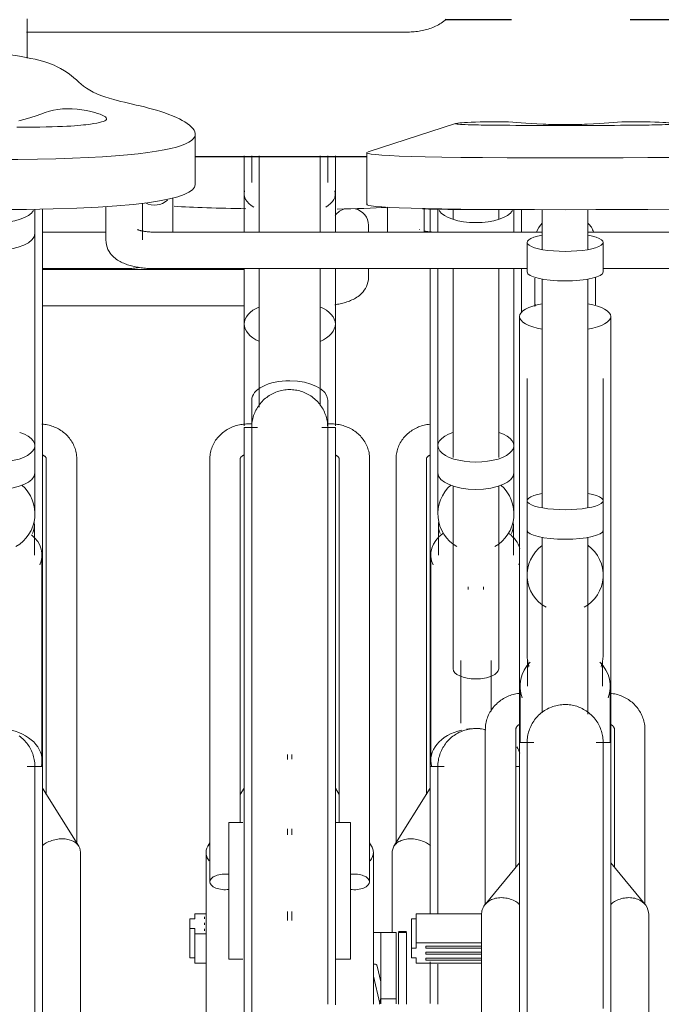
# Model space of a CAD drawing. Extents: x 50445 to 145605, y -10968 to 41989.
# Tile 123 of 256: x 90113 to 90535, y -1281 to -633. Entities that reach past the tile are written whole.
import ezdxf

# ---------------------------------------------------------------- set-up
doc = ezdxf.new("R2010")
doc.units = 0
doc.header["$LTSCALE"] = 414.30304
doc.header["$MEASUREMENT"] = 0
doc.layers.add('A-EQPM', color=6, linetype='CONTINUOUS', lineweight=18)
doc.layers.add('S-BEAM', color=4, linetype='CONTINUOUS', lineweight=18)

# ---------------------------------------------------------------- blocks, each defined once
blk = doc.blocks.new('97_KA_gestapelde fietsenstalling 8 fietsen 1600x1900 - Type-V114-plotview doorsnede C C  -  1 op 100')
at = {"layer": 'A-EQPM'}
for p, q in [((9203.7, -1424.5), (9203.7, -1439.92)), ((9203.7, -1424.5), (9203.7, -1439.92)), ((9208.7, -1424.57), (9208.7, -1439.83)), ((9218.7, -1424.7), (9218.7, -1431.2)), ((9248.7, -1431.2), (9248.7, -1424.89)), ((9258.7, -1439.83), (9258.7, -1424.92)), ((9263.7, -1439.83), (9263.7, -1424.94)), ((9263.7, -1439.83), (9263.7, -1424.94)), ((9163.1, -1440.01), (9163.1, -1435.22)), ((9163.1, -1469.43), (9163.1, -1463.61)), ((9203.7, -1463.61), (9203.7, -1791.44)), ((9208.7, -1463.74), (9208.7, -1580.25)), ((9218.7, -1463.74), (9218.7, -1588.13)), ((9248.7, -1588.13), (9248.7, -1463.74)), ((9258.7, -1580.25), (9258.7, -1463.74)), ((9263.7, -1492.64), (9263.7, -1463.74)), ((9081.28, -1464.27), (8948.73, -1464.27)), ((8948.73, -1488.27), (9081.28, -1488.27)), ((9208.7, -1568.65), (9208.7, -1568.39)), ((9208.7, -1580.25), (9208.7, -1598.26)), ((9258.7, -1598.26), (9258.7, -1580.25)), ((9181.2, -1588.87), (9181.2, -1841.94)), ((9201.2, -1810), (9201.2, -1588.87)), ((9208.7, -1598.26), (9208.7, -1625.06)), ((9258.7, -1625.06), (9258.7, -1598.26)), ((9218.7, -1606.83), (9218.7, -1727.1)), ((9248.7, -1727.1), (9248.7, -1606.83)), ((9209.05, -1632.63), (9209.05, -1652.32)), ((9258.36, -1652.32), (9258.36, -1632.63)), ((9204.05, -1652.32), (9204.05, -1787.35)), ((9228.7, -1673.24), (9228.7, -1674.99)), ((9238.7, -1674.99), (9238.7, -1673.24)), ((9223.7, -1721.65), (9223.7, -1762.88)), ((9243.7, -1755.07), (9243.7, -1721.65)), ((9209.53, -1791.42), (9203.7, -1791.42)), ((9203.7, -1887.91), (9203.7, -1791.44)), ((9212.84, -1791.42), (9209.66, -1791.42)), ((9262.38, -1791.42), (9259.86, -1791.42)), ((9203.7, -1805.76), (9179.84, -1843.87)), ((9178.7, -1847.82), (9178.7, -1900.72)), ((9048.89, -1891.71), (9045.67, -1891.71)), ((9045.67, -1891.71), (9045.67, -1894.86)), ((9056.28, -1888.26), (9048.89, -1888.26)), ((9048.89, -1888.26), (9048.89, -1891.71)), ((9055.31, -1890.9), (9055.31, -1890.24)), ((9055.31, -1890.24), (9055.31, -1891.56)), ((9055.31, -1891.56), (9055.31, -1890.9)), ((9045.67, -1894.86), (9045.67, -1898.01)), ((9045.67, -1898.01), (9048.89, -1898.01)), ((9045.67, -1917.28), (9045.67, -1898.01)), ((9048.89, -1898.01), (9048.89, -1901.46)), ((9055.31, -1894.86), (9055.31, -1894.2)), ((9055.31, -1895.52), (9055.31, -1894.86)), ((9055.31, -1898.82), (9055.31, -1898.16)), ((9055.31, -1898.16), (9055.31, -1899.48)), ((9048.89, -1901.46), (9056.28, -1901.46)), ((9048.89, -1920.73), (9048.89, -1901.46)), ((9055.31, -1899.48), (9055.31, -1898.82)), ((9173.7, -1900.58), (9166.28, -1900.58)), ((9173.7, -1900.72), (9173.7, -1900.58)), ((9048.89, -1917.28), (9045.67, -1917.28)), ((9056.28, -1920.73), (9048.89, -1920.73)), ((9171.28, -1933.12), (9168.89, -1922.84)), ((9203.7, -1947.27), (9203.7, -1919.95)), ((9166.28, -1929.28), (9170.48, -1947.29))]:
    blk.add_line(p, q, dxfattribs=at)
at = {"layer": 'A-EQPM', "flags": 128}
for points in [[(9163.1, -1469.43), (9163, -1471.09), (9162.72, -1472.71), (9162.28, -1474.24), (9161.7, -1475.64), (9161.03, -1476.9), (9160.29, -1478.04), (9159.51, -1479.04), (9158.7, -1479.93), (9157.89, -1480.72), (9157.07, -1481.42), (9156.25, -1482.05), (9155.43, -1482.61), (9154.61, -1483.13), (9153.79, -1483.59), (9152.97, -1484.02), (9152.15, -1484.42), (9151.33, -1484.78), (9150.5, -1485.12), (9149.66, -1485.43), (9148.82, -1485.72), (9147.97, -1485.99), (9147.11, -1486.25), (9146.24, -1486.48), (9145.37, -1486.7), (9144.48, -1486.9), (9143.59, -1487.09), (9142.69, -1487.26), (9141.78, -1487.42), (9140.86, -1487.57)], [(9203.38, -1566.15), (9202.44, -1566.27), (9201.51, -1566.41), (9200.58, -1566.59), (9199.66, -1566.8), (9198.75, -1567.04), (9197.85, -1567.31), (9196.95, -1567.62), (9196.07, -1567.96), (9195.2, -1568.33), (9194.34, -1568.73), (9193.5, -1569.16), (9192.68, -1569.63), (9191.87, -1570.12), (9191.07, -1570.65), (9190.3, -1571.21), (9189.55, -1571.79), (9188.83, -1572.41), (9188.12, -1573.06), (9187.44, -1573.73), (9186.79, -1574.43), (9186.17, -1575.17), (9185.58, -1575.92), (9185.02, -1576.71), (9184.49, -1577.51), (9183.99, -1578.35), (9183.54, -1579.2), (9183.12, -1580.08), (9182.73, -1580.97), (9182.39, -1581.88), (9182.09, -1582.81), (9181.83, -1583.75), (9181.62, -1584.71), (9181.45, -1585.67), (9181.32, -1586.64), (9181.24, -1587.62), (9181.21, -1588.6), (9181.2, -1588.87)], [(9258.7, -1568.94), (9258.7, -1568.45), (9258.7, -1568.39)], [(9201.2, -1588.87), (9201.2, -1588.82), (9201.21, -1588.77), (9201.21, -1588.72), (9201.22, -1588.67), (9201.23, -1588.61), (9201.25, -1588.55), (9201.27, -1588.49), (9201.29, -1588.43), (9201.32, -1588.36), (9201.36, -1588.28), (9201.4, -1588.2), (9201.45, -1588.12), (9201.5, -1588.03), (9201.57, -1587.94), (9201.64, -1587.84), (9201.72, -1587.74), (9201.81, -1587.64), (9201.92, -1587.54), (9202.03, -1587.43), (9202.15, -1587.33), (9202.28, -1587.22), (9202.43, -1587.11), (9202.58, -1587.01), (9202.75, -1586.91), (9202.92, -1586.81), (9203.1, -1586.71), (9203.3, -1586.62), (9203.5, -1586.53), (9203.71, -1586.45)], [(9208.7, -1791.42), (9208.72, -1790.42), (9208.78, -1789.42), (9208.88, -1788.42), (9209.02, -1787.43), (9209.2, -1786.45), (9209.42, -1785.47), (9209.68, -1784.51), (9209.97, -1783.55), (9210.31, -1782.61), (9210.68, -1781.68), (9211.08, -1780.77), (9211.53, -1779.87), (9212.01, -1778.99), (9212.52, -1778.14), (9213.07, -1777.3), (9213.65, -1776.49), (9214.26, -1775.7), (9214.91, -1774.93), (9215.58, -1774.19), (9216.29, -1773.48), (9217.02, -1772.8), (9217.77, -1772.15), (9218.56, -1771.53), (9219.37, -1770.94), (9220.2, -1770.38), (9221.05, -1769.86), (9221.92, -1769.37), (9222.81, -1768.91), (9223.72, -1768.5), (9224.64, -1768.12), (9225.58, -1767.77), (9226.54, -1767.47), (9227.5, -1767.2), (9228.47, -1766.97), (9229.45, -1766.78), (9230.44, -1766.63), (9231.44, -1766.52), (9232.43, -1766.45), (9233.43, -1766.42), (9234.43, -1766.43), (9235.43, -1766.48), (9236.43, -1766.57), (9237.42, -1766.69), (9238.41, -1766.86), (9239.38, -1767.07), (9240.35, -1767.32)], [(9208.7, -1797.58), (9208.7, -1795.38), (9208.7, -1793.66), (9208.7, -1792.42), (9208.7, -1791.68), (9208.7, -1791.42)], [(9208.7, -1791.42), (9208.7, -1791.66), (9208.7, -1792.39), (9208.7, -1793.61), (9208.7, -1795.31), (9208.7, -1797.49), (9208.7, -1800.15), (9208.7, -1803.29), (9208.7, -1806.89), (9208.7, -1810.96), (9208.7, -1815.48), (9208.7, -1820.45), (9208.7, -1825.86), (9208.7, -1831.71), (9208.7, -1837.97), (9208.7, -1844.66), (9208.7, -1851.74), (9208.7, -1859.21), (9208.7, -1867.07), (9208.7, -1875.29), (9208.7, -1883.86), (9208.7, -1888.26)], [(9208.7, -1921.41), (9208.7, -1931.54), (9208.7, -1941.92), (9208.7, -1947.88)]]:
    blk.add_lwpolyline(points, dxfattribs=at)
at = {"layer": 'A-EQPM'}
for start, end in [(131.19839, 240), (300, 48.80161)]:
    blk.add_arc((9233.7, -1625.06), 25, start, end, dxfattribs=at)
for centre, major_axis, ratio, start_param, end_param in [((9151.1, -1435.22), (12, 0), 0.939693, 1.851215, 2.539488), ((9151.1, -1435.22), (12, 0), 0.939693, 0, 1.302587), ((9233.7, -1422.68), (25, 0), 0.434214, 3.403392, 4.712389), ((9233.7, -1422.68), (25, 0), 0.434214, 4.712389, 6.021386), ((9233.7, -1580.25), (25, 0), 0.434214, 2.218676, 4.712389), ((9233.7, -1580.25), (25, 0), 0.434214, 4.712389, 7.203975), ((9233.7, -1598.26), (25, 0), 0.434214, 3.141593, 4.712389), ((9233.7, -1598.26), (25, 0), 0.434214, 4.712389, 6.283185), ((9233.7, -1632.63), (24.65, 0), 0.707107, 3.035194, 3.455752), ((9233.7, -1632.63), (24.65, 0), 0.707107, 5.969026, 6.389584), ((9233.7, -1652.32), (29.65, 0), 0.707107, 2.396492, 3.455752), ((9233.7, -1652.32), (29.65, 0), 0.707107, 0.210605, 0.752608), ((9233.7, -1652.32), (29.65, 0), 0.707107, 5.969026, 6.035835), ((9233.7, -1727.1), (-15, 0), 0.442871, 0, 1.570796), ((9233.7, -1727.1), (-15, 0), 0.442871, 1.570796, 3.141593), ((9233.7, -1787.35), (29.65, 0), 0.707107, 1.88426, 3.346959), ((9233.7, -1787.35), (29.65, 0), 0.707107, 1.570796, 1.784218), ((9233.7, -1787.35), (29.65, 0), 0.707107, 1.480164, 1.570796), ((9233.7, -1787.35), (29.65, 0), 0.707107, 0.230077, 0.432825), ((9166.94, -1923.3), (1.95, 0.45), 0.939384, 1.345051, 1.606851), ((9166.94, -1923.3), (1.95, 0.45), 0.939384, 0.036054, 1.345051)]:
    blk.add_ellipse(centre, major_axis=major_axis, ratio=ratio, start_param=start_param, end_param=end_param, dxfattribs=at)
for points in [[(9174.6, -1423.72), (9173.49, -1423.67), (9172.4, -1423.61), (9171.32, -1423.56)], [(9233.7, -1424.9), (9220.86, -1424.9), (9209.2, -1424.77), (9198.63, -1424.53)], [(9241.18, -1424.88), (9238.74, -1424.89), (9236.24, -1424.9), (9233.7, -1424.9)]]:
    blk.add_open_spline(points, degree=3, dxfattribs=at)
blk.add_open_spline([(9203.75, -1843.44), (9202.97, -1842.82), (9201.05, -1841.53), (9197.63, -1840.02), (9193.7, -1839.08), (9189.78, -1838.88), (9186.12, -1839.44), (9182.97, -1840.72), (9180.56, -1842.64), (9179.05, -1845.05), (9178.7, -1846.88), (9178.7, -1847.82)], degree=3, knots=[0.2662718, 0.2662718, 0.2662718, 0.2662718, 0.3333333, 0.4166667, 0.5, 0.5833333, 0.6666667, 0.75, 0.8333333, 0.9166667, 1, 1, 1, 1], dxfattribs=at)
blk = doc.blocks.new('97_KA_gestapelde fietsenstalling 16 fietsen 1600x2900 - Type-V124-plotview doorsnede C C  -  1 op 100')
at = {"layer": 'A-EQPM'}
for p, q in [((8938.14, -1308.15), (9188.73, -1308.15)), ((9220.31, -1368.36), (9162.93, -1386.97)), ((9279.28, -1369.56), (9305.48, -1369.56)), ((9049.22, -1408.22), (9049.22, -1375.25)), ((9081.28, -1389.57), (9081.28, -1439.91)), ((9086.28, -1389.57), (9086.28, -1407.04)), ((9091.28, -1389.57), (9091.28, -1439.92)), ((9131.28, -1439.97), (9131.28, -1389.59)), ((9136.28, -1407.04), (9136.28, -1389.59)), ((9141.28, -1439.98), (9141.28, -1389.59)), ((9161.89, -1387.56), (9161.89, -1421.64)), ((9034.43, -1439.85), (9034.43, -1417.34)), ((9081.28, -1414.66), (9081.28, -1439.91)), ((9141.28, -1439.98), (9141.28, -1414.66)), ((8943.73, -1440.69), (8943.73, -1424.57)), ((8948.73, -1452.27), (8948.73, -1424.5)), ((8948.73, -1791.44), (8948.73, -1424.5)), ((8990.38, -1422.94), (8990.38, -1444.95)), ((9014.38, -1444.95), (9014.38, -1420.74)), ((9175.63, -1423.43), (9175.63, -1440.03)), ((9199.63, -1440.06), (9199.63, -1424.23)), ((9277.38, -1424.97), (9277.38, -1451.19)), ((9307.38, -1451.19), (9307.38, -1424.97)), ((9196.45, -1438.06), (9196.53, -1438.1)), ((8943.73, -1580.25), (8943.73, -1440.69)), ((8990.44, -1439.79), (8948.73, -1439.79)), ((9277.38, -1439.79), (9022.38, -1439.79)), ((9562.38, -1439.79), (9307.31, -1439.79)), ((9267.38, -1446.53), (9267.38, -1465.96)), ((9317.38, -1465.96), (9317.38, -1446.53)), ((8948.73, -1463.79), (9002.43, -1463.79)), ((9022.38, -1463.79), (9267.38, -1463.79)), ((9081.28, -1463.61), (9081.28, -1500.29)), ((9091.28, -1463.61), (9091.28, -1554.9)), ((9131.28, -1553.87), (9131.28, -1463.61)), ((9141.28, -1500.29), (9141.28, -1463.61)), ((9317.28, -1463.79), (9562.38, -1463.79)), ((9277.38, -1470.64), (9277.38, -1621.17)), ((9307.38, -1621.17), (9307.38, -1470.64)), ((9272.85, -1487.44), (9272.39, -1488.67)), ((9262.38, -1495.29), (9262.38, -1597.5)), ((9322.38, -1597.5), (9322.38, -1495.29)), ((9081.28, -1500.29), (9081.28, -1567.32)), ((9141.28, -1567.32), (9141.28, -1500.29)), ((9267.38, -1536.01), (9267.38, -1616.48)), ((9317.38, -1616.48), (9317.38, -1536.01)), ((9086.28, -1550.29), (9086.28, -1567.49)), ((9136.28, -1567.49), (9136.28, -1550.29)), ((9086.69, -1566.01), (9083.78, -1566.01)), ((9138.78, -1566.01), (9135.86, -1566.01)), ((9262.38, -1564.87), (9262.38, -1775.62)), ((9322.38, -1775.62), (9322.38, -1564.87)), ((9090.05, -1568.39), (9081.28, -1568.39)), ((9081.28, -1809.82), (9081.28, -1568.41)), ((9141.28, -1568.39), (9132.46, -1568.39)), ((9141.28, -1568.41), (9141.28, -1809.82)), ((8943.73, -1598.26), (8943.73, -1580.25)), ((8951.23, -1588.87), (8951.23, -1810)), ((8971.23, -1841.94), (8971.23, -1588.87)), ((9058.78, -1588.87), (9058.78, -1867.32)), ((9078.78, -1828.26), (9078.78, -1588.87)), ((9143.78, -1588.87), (9143.78, -1828.46)), ((9163.78, -1867.32), (9163.78, -1588.87)), ((8943.73, -1625.06), (8943.73, -1598.26)), ((9267.38, -1616.48), (9267.38, -1635.91)), ((9317.38, -1635.91), (9317.38, -1616.48)), ((8943.38, -1652.32), (8943.38, -1632.63)), ((9267.38, -1635.91), (9267.38, -1665.48)), ((9317.38, -1665.48), (9317.38, -1635.91)), ((9277.38, -1640.6), (9277.38, -1756.16)), ((9307.38, -1757.06), (9307.38, -1640.6)), ((8948.38, -1787.35), (8948.38, -1652.32)), ((9267.38, -1665.48), (9267.38, -1717.45)), ((9317.38, -1717.45), (9317.38, -1665.48)), ((9267.38, -1709.95), (9267.38, -1717.45)), ((9317.38, -1717.45), (9317.38, -1709.95)), ((9267.73, -1723.35), (9267.73, -1738.51)), ((9317.04, -1738.51), (9317.04, -1723.35)), ((9262.73, -1738.51), (9262.73, -1775.62)), ((9322.04, -1775.65), (9322.04, -1738.51)), ((9239.88, -1767.33), (9239.88, -1882.23)), ((9259.88, -1857.76), (9259.88, -1767.33)), ((9324.88, -1767.33), (9324.88, -1857.76)), ((9344.88, -1882.23), (9344.88, -1767.33)), ((9271.7, -1775.62), (9262.38, -1775.62)), ((9262.38, -2080.42), (9262.38, -1775.62)), ((9322.38, -1775.62), (9312.75, -1775.62)), ((9322.38, -1775.62), (9322.38, -2080.42)), ((9109.78, -1783.5), (9109.78, -1786.7)), ((9112.78, -1786.55), (9112.78, -1783.5)), ((8948.73, -1791.42), (8938.68, -1791.42)), ((8948.73, -1791.44), (8948.73, -2159.6)), ((9136.28, -1791.68), (9136.28, -1791.42)), ((8972.59, -1843.87), (8948.73, -1805.76)), ((9081.28, -1805.76), (9078.78, -1809.76)), ((9143.85, -1809.87), (9141.28, -1805.76)), ((9081.28, -2090.82), (9081.28, -1809.82)), ((9141.28, -1809.82), (9141.28, -1948.23)), ((9080.37, -1828.19), (9071.28, -1828.19)), ((9071.28, -1863.84), (9071.28, -1828.19)), ((9109.78, -1832.4), (9109.78, -1836.27)), ((9112.78, -1836.27), (9112.78, -1832.4)), ((9151.28, -1828.19), (9141.28, -1828.19)), ((9151.28, -1828.19), (9151.28, -1863.84)), ((9058.81, -1841.64), (9057.42, -1843.87)), ((9165.14, -1843.87), (9163.78, -1841.69)), ((8973.73, -2089.65), (8973.73, -1847.82)), ((9056.28, -1847.82), (9056.28, -2020.5)), ((9166.28, -1947.88), (9166.28, -1847.82)), ((9262.38, -1854.69), (9239.74, -1882.27)), ((9345.03, -1882.27), (9322.38, -1854.69)), ((9071.28, -1918.13), (9071.28, -1863.84)), ((9151.28, -1863.84), (9151.28, -1918.13)), ((9109.78, -1886.75), (9109.78, -1892.67)), ((9112.78, -1892.67), (9112.78, -1886.75)), ((9191.28, -1891.71), (9194.49, -1891.71)), ((9191.28, -1910.98), (9191.28, -1891.71)), ((9194.49, -1888.26), (9236.91, -1888.26)), ((9194.49, -1907.53), (9194.49, -1888.26)), ((9237.38, -1888.86), (9237.38, -2073.34)), ((9347.38, -2073.34), (9347.38, -1888.86)), ((9181.28, -1900.58), (9171.28, -1900.58)), ((9171.28, -1947.56), (9171.28, -1900.58)), ((9181.28, -1900.58), (9181.28, -1947.56)), ((9188.07, -1899.9), (9182.85, -1899.9)), ((9182.85, -1900.72), (9182.85, -1900.54)), ((9182.85, -1947.88), (9182.85, -1900.72)), ((9188.07, -1900.72), (9182.85, -1900.72)), ((9188.07, -1900.54), (9188.07, -1900.72)), ((9188.07, -1900.72), (9188.07, -1947.88)), ((9194.49, -1910.98), (9191.28, -1910.98)), ((9191.28, -1910.98), (9191.28, -1914.13)), ((9236.91, -1907.53), (9194.49, -1907.53)), ((9194.49, -1907.53), (9194.49, -1910.98)), ((9200.77, -1909.51), (9236.91, -1909.51)), ((9200.77, -1910.17), (9200.77, -1909.51)), ((9200.77, -1909.51), (9200.77, -1910.83)), ((9200.77, -1910.83), (9200.77, -1910.17)), ((9236.91, -1910.83), (9200.77, -1910.83)), ((9191.28, -1914.13), (9191.28, -1917.28)), ((9191.28, -1917.28), (9194.49, -1917.28)), ((9194.49, -1917.28), (9194.49, -1920.73)), ((9200.77, -1914.13), (9200.77, -1913.47)), ((9200.77, -1913.47), (9236.91, -1913.47)), ((9200.77, -1914.79), (9200.77, -1914.13)), ((9236.91, -1914.79), (9200.77, -1914.79)), ((9200.77, -1918.09), (9200.77, -1917.43)), ((9200.77, -1917.43), (9236.91, -1917.43)), ((9200.77, -1918.75), (9200.77, -1917.43)), ((9071.28, -1918.19), (9080.37, -1918.19)), ((9141.28, -1918.19), (9151.28, -1918.19)), ((9194.49, -1920.73), (9236.91, -1920.73)), ((9200.77, -1918.75), (9200.77, -1918.09)), ((9236.91, -1918.75), (9200.77, -1918.75)), ((9171.27, -1943.57), (9170.26, -1947.88)), ((9181.28, -1944.35), (9171.28, -1944.35))]:
    blk.add_line(p, q, dxfattribs=at)
at = {"layer": 'A-EQPM', "flags": 128}
for points in [[(9214.24, -1299.62), (9213.42, -1300.35), (9212.59, -1301.02), (9211.73, -1301.66), (9210.86, -1302.25), (9209.97, -1302.81), (9209.07, -1303.33), (9208.16, -1303.82), (9207.23, -1304.28), (9206.29, -1304.71), (9205.34, -1305.11), (9204.37, -1305.48), (9203.4, -1305.83), (9202.42, -1306.15), (9201.43, -1306.44), (9200.43, -1306.71), (9199.42, -1306.96), (9198.4, -1307.18), (9197.37, -1307.38), (9196.34, -1307.56), (9195.31, -1307.71), (9194.27, -1307.84), (9193.22, -1307.94), (9192.17, -1308.03), (9191.12, -1308.09), (9190.07, -1308.13), (9189.01, -1308.15), (9188.73, -1308.15)], [(8938.73, -1325.34), (8938.73, -1324.19), (8938.73, -1323.03), (8938.73, -1321.87), (8938.73, -1320.71), (8938.73, -1319.55), (8938.73, -1318.4), (8938.73, -1317.25), (8938.73, -1316.11), (8938.73, -1314.98), (8938.73, -1313.86), (8938.73, -1312.75), (8938.73, -1311.66), (8938.73, -1310.58), (8938.73, -1309.53), (8938.73, -1308.49), (8938.73, -1307.47), (8938.73, -1306.48), (8938.73, -1305.51), (8938.73, -1304.56), (8938.73, -1303.65), (8938.73, -1302.76), (8938.73, -1301.91), (8938.73, -1301.08), (8938.73, -1300.29), (8938.73, -1299.54)], [(9011.18, -1438.04), (9011.2, -1438.06), (9011.28, -1438.1), (9011.41, -1438.16), (9011.58, -1438.23), (9011.8, -1438.32), (9012.06, -1438.41), (9012.36, -1438.51), (9012.7, -1438.61), (9013.06, -1438.72), (9013.46, -1438.82), (9013.89, -1438.92), (9014.35, -1439.03), (9014.83, -1439.12), (9015.33, -1439.22), (9015.85, -1439.3), (9016.39, -1439.38), (9016.95, -1439.46), (9017.53, -1439.53), (9018.12, -1439.59), (9018.72, -1439.64), (9019.33, -1439.69), (9019.95, -1439.72), (9020.58, -1439.75), (9021.21, -1439.77), (9021.84, -1439.79), (9022.38, -1439.79)], [(9199.6, -1439.03), (9200.08, -1439.12), (9200.58, -1439.22), (9201.1, -1439.3), (9201.64, -1439.38), (9202.2, -1439.46), (9202.78, -1439.53), (9203.37, -1439.59), (9203.97, -1439.64), (9204.58, -1439.69), (9205.2, -1439.72), (9205.83, -1439.75), (9206.46, -1439.77), (9207.09, -1439.79), (9207.63, -1439.79)], [(8990.38, -1444.95), (8990.48, -1446.62), (8990.76, -1448.23), (8991.21, -1449.76), (8991.79, -1451.16), (8992.46, -1452.43), (8993.2, -1453.56), (8993.98, -1454.56), (8994.78, -1455.45), (8995.6, -1456.24), (8996.41, -1456.94), (8997.23, -1457.57), (8998.05, -1458.14), (8998.87, -1458.65), (8999.69, -1459.12), (9000.51, -1459.54), (9001.33, -1459.94), (9002.16, -1460.3), (9002.99, -1460.64), (9003.82, -1460.95), (9004.67, -1461.24), (9005.52, -1461.51), (9006.38, -1461.77), (9007.24, -1462), (9008.12, -1462.22), (9009, -1462.42), (9009.9, -1462.61), (9010.8, -1462.79), (9011.71, -1462.94), (9012.63, -1463.09), (9013.55, -1463.22), (9014.49, -1463.34), (9015.43, -1463.44), (9016.37, -1463.53), (9017.32, -1463.61), (9018.28, -1463.67), (9019.24, -1463.72), (9020.2, -1463.75), (9021.16, -1463.78), (9022.12, -1463.79), (9022.38, -1463.79)], [(9012.18, -1463.09), (9011.26, -1463.22), (9010.33, -1463.34), (9009.39, -1463.44), (9008.44, -1463.53), (9007.49, -1463.61), (9006.54, -1463.67), (9005.58, -1463.72), (9004.62, -1463.75), (9003.65, -1463.78), (9002.69, -1463.79), (9002.43, -1463.79)], [(9205.45, -1463.75), (9206.41, -1463.78), (9207.37, -1463.79), (9207.63, -1463.79)], [(9272.38, -1470.09), (9272.38, -1471.19), (9272.38, -1472.3), (9272.38, -1473.43), (9272.38, -1474.56), (9272.38, -1475.7), (9272.38, -1476.85), (9272.38, -1478.01), (9272.38, -1479.17), (9272.38, -1480.33), (9272.38, -1481.49), (9272.38, -1482.64), (9272.38, -1483.79), (9272.38, -1484.94), (9272.38, -1486.08), (9272.38, -1487.21), (9272.38, -1488.32)], [(9312.38, -1487.68), (9312.38, -1486.55), (9312.38, -1485.42), (9312.38, -1484.28), (9312.38, -1483.13), (9312.38, -1481.97), (9312.38, -1480.81), (9312.38, -1479.66), (9312.38, -1478.5), (9312.38, -1477.34), (9312.38, -1476.19), (9312.38, -1475.04), (9312.38, -1473.9), (9312.38, -1472.77), (9312.38, -1471.66), (9312.38, -1470.55), (9312.38, -1469.46)], [(9086.28, -1568.39), (9086.3, -1567.39), (9086.36, -1566.39), (9086.46, -1565.39), (9086.6, -1564.4), (9086.78, -1563.42), (9087, -1562.44), (9087.25, -1561.48), (9087.55, -1560.52), (9087.88, -1559.58), (9088.25, -1558.65), (9088.66, -1557.74), (9089.11, -1556.84), (9089.59, -1555.96), (9090.1, -1555.11), (9090.65, -1554.27), (9091.23, -1553.46), (9091.84, -1552.67), (9092.49, -1551.9), (9093.16, -1551.16), (9093.86, -1550.45), (9094.59, -1549.77), (9095.35, -1549.12), (9096.14, -1548.5), (9096.94, -1547.91), (9097.77, -1547.35), (9098.63, -1546.83), (9099.5, -1546.34), (9100.39, -1545.88), (9101.3, -1545.47), (9102.22, -1545.09), (9103.16, -1544.74), (9104.11, -1544.44), (9105.08, -1544.17), (9106.05, -1543.94), (9107.03, -1543.75), (9108.02, -1543.6), (9109.01, -1543.49), (9110.01, -1543.42), (9111.01, -1543.39), (9112.01, -1543.4), (9113.01, -1543.45), (9114.01, -1543.54), (9115, -1543.66), (9115.98, -1543.83), (9116.96, -1544.04), (9117.93, -1544.29), (9118.89, -1544.57), (9119.83, -1544.9), (9120.77, -1545.26), (9121.68, -1545.65), (9122.59, -1546.09), (9123.47, -1546.56), (9124.33, -1547.06), (9125.17, -1547.6), (9125.99, -1548.17), (9126.79, -1548.78), (9127.56, -1549.41), (9128.31, -1550.08), (9129.03, -1550.78), (9129.72, -1551.5), (9130.38, -1552.25), (9131.01, -1553.03), (9131.61, -1553.83), (9132.17, -1554.65), (9132.7, -1555.5), (9133.2, -1556.37), (9133.66, -1557.25), (9134.09, -1558.16), (9134.48, -1559.08), (9134.84, -1560.01), (9135.15, -1560.96), (9135.43, -1561.92), (9135.67, -1562.89), (9135.87, -1563.87), (9136.03, -1564.86), (9136.15, -1565.85), (9136.23, -1566.85), (9136.28, -1567.85), (9136.28, -1568.39)], [(8971.23, -1588.87), (8971.21, -1587.88), (8971.14, -1586.91), (8971.03, -1585.93), (8970.87, -1584.97), (8970.66, -1584.01), (8970.42, -1583.06), (8970.13, -1582.13), (8969.8, -1581.21), (8969.42, -1580.32), (8969.01, -1579.43), (8968.57, -1578.57), (8968.08, -1577.74), (8967.56, -1576.92), (8967.01, -1576.13), (8966.43, -1575.37), (8965.81, -1574.63), (8965.17, -1573.92), (8964.5, -1573.24), (8963.8, -1572.58), (8963.08, -1571.96), (8962.33, -1571.36), (8961.57, -1570.8), (8960.78, -1570.26), (8959.98, -1569.76), (8959.16, -1569.29), (8958.32, -1568.84), (8957.46, -1568.43), (8956.6, -1568.06), (8955.72, -1567.71), (8954.83, -1567.39), (8953.93, -1567.11), (8953.02, -1566.86), (8952.1, -1566.64), (8951.17, -1566.46), (8950.24, -1566.3), (8949.31, -1566.18), (8948.37, -1566.09)], [(9083.78, -1566.01), (9082.84, -1566.02), (9081.9, -1566.07), (9080.96, -1566.15), (9080.02, -1566.27), (9079.09, -1566.41), (9078.16, -1566.59), (9077.24, -1566.8), (9076.33, -1567.04), (9075.43, -1567.31), (9074.53, -1567.62), (9073.65, -1567.96), (9072.78, -1568.33), (9071.92, -1568.73), (9071.08, -1569.16), (9070.25, -1569.63), (9069.44, -1570.12), (9068.65, -1570.65), (9067.88, -1571.21), (9067.13, -1571.79), (9066.4, -1572.41), (9065.7, -1573.06), (9065.02, -1573.73), (9064.37, -1574.43), (9063.75, -1575.17), (9063.16, -1575.92), (9062.59, -1576.71), (9062.07, -1577.51), (9061.57, -1578.35), (9061.11, -1579.2), (9060.69, -1580.08), (9060.31, -1580.97), (9059.97, -1581.88), (9059.67, -1582.81), (9059.41, -1583.75), (9059.2, -1584.71), (9059.03, -1585.67), (9058.9, -1586.64), (9058.82, -1587.62), (9058.78, -1588.6), (9058.78, -1588.87)], [(9163.78, -1588.87), (9163.76, -1587.88), (9163.69, -1586.91), (9163.58, -1585.93), (9163.42, -1584.97), (9163.21, -1584.01), (9162.97, -1583.06), (9162.68, -1582.13), (9162.35, -1581.21), (9161.98, -1580.32), (9161.57, -1579.43), (9161.12, -1578.57), (9160.63, -1577.74), (9160.11, -1576.92), (9159.56, -1576.13), (9158.98, -1575.37), (9158.36, -1574.63), (9157.72, -1573.92), (9157.05, -1573.24), (9156.35, -1572.58), (9155.63, -1571.96), (9154.89, -1571.36), (9154.12, -1570.8), (9153.33, -1570.26), (9152.53, -1569.76), (9151.71, -1569.29), (9150.87, -1568.84), (9150.02, -1568.43), (9149.15, -1568.06), (9148.27, -1567.71), (9147.38, -1567.39), (9146.48, -1567.11), (9145.57, -1566.86), (9144.65, -1566.64), (9143.72, -1566.46), (9142.79, -1566.3), (9141.86, -1566.18), (9140.92, -1566.09), (9139.98, -1566.03), (9139.04, -1566.01), (9138.78, -1566.01)], [(8943.73, -1568.94), (8943.73, -1568.45), (8943.73, -1568.39)], [(9086.28, -1575.75), (9086.28, -1573.32), (9086.28, -1571.38), (9086.28, -1569.92), (9086.28, -1568.94), (9086.28, -1568.45), (9086.28, -1568.39)], [(9086.28, -1568.39), (9086.28, -1568.63), (9086.28, -1569.36), (9086.28, -1570.58), (9086.28, -1572.28), (9086.28, -1574.46), (9086.28, -1577.12), (9086.28, -1580.26), (9086.28, -1583.86), (9086.28, -1587.93), (9086.28, -1592.45), (9086.28, -1597.42), (9086.28, -1602.83), (9086.28, -1608.68), (9086.28, -1614.94), (9086.28, -1621.63), (9086.28, -1628.71), (9086.28, -1636.18), (9086.28, -1644.04), (9086.28, -1652.26), (9086.28, -1660.83), (9086.28, -1669.75), (9086.28, -1678.99), (9086.28, -1688.54), (9086.28, -1698.38), (9086.28, -1708.51), (9086.28, -1718.89), (9086.28, -1729.53), (9086.28, -1740.39), (9086.28, -1751.47), (9086.28, -1762.74), (9086.28, -1774.19), (9086.28, -1785.8), (9086.28, -1797.55), (9086.28, -1809.42), (9086.28, -1809.82)], [(9136.28, -1809.82), (9136.28, -1797.95), (9136.28, -1786.2), (9136.28, -1774.59), (9136.28, -1763.13), (9136.28, -1751.85), (9136.28, -1740.77), (9136.28, -1729.89), (9136.28, -1719.25), (9136.28, -1708.85), (9136.28, -1698.72), (9136.28, -1688.86), (9136.28, -1679.3), (9136.28, -1670.05), (9136.28, -1661.13), (9136.28, -1652.54), (9136.28, -1644.31), (9136.28, -1636.44), (9136.28, -1628.96), (9136.28, -1621.86), (9136.28, -1615.16), (9136.28, -1608.88), (9136.28, -1603.02), (9136.28, -1597.6), (9136.28, -1592.61), (9136.28, -1588.07), (9136.28, -1583.99), (9136.28, -1580.37), (9136.28, -1577.22), (9136.28, -1574.55), (9136.28, -1572.35), (9136.28, -1570.63), (9136.28, -1569.39), (9136.28, -1568.65), (9136.28, -1568.39)], [(9136.28, -1568.39), (9136.28, -1568.63), (9136.28, -1569.36), (9136.28, -1570.58), (9136.28, -1572.28), (9136.28, -1574.46)], [(8948.66, -1586.42), (8948.88, -1586.51), (8949.08, -1586.59), (8949.28, -1586.68), (8949.46, -1586.78), (8949.64, -1586.88), (8949.81, -1586.98), (8949.97, -1587.09), (8950.11, -1587.19), (8950.25, -1587.3), (8950.37, -1587.4), (8950.49, -1587.51), (8950.59, -1587.61), (8950.69, -1587.72), (8950.77, -1587.82), (8950.85, -1587.91), (8950.92, -1588.01), (8950.97, -1588.1), (8951.02, -1588.18), (8951.07, -1588.26), (8951.1, -1588.34), (8951.13, -1588.41), (8951.16, -1588.48), (8951.18, -1588.54), (8951.2, -1588.6), (8951.21, -1588.65), (8951.22, -1588.71), (8951.22, -1588.76), (8951.23, -1588.8), (8951.23, -1588.85), (8951.23, -1588.87)], [(9078.78, -1588.87), (9078.78, -1588.82), (9078.79, -1588.77), (9078.79, -1588.72), (9078.8, -1588.67), (9078.81, -1588.61), (9078.83, -1588.55), (9078.85, -1588.49), (9078.87, -1588.43), (9078.9, -1588.36), (9078.93, -1588.28), (9078.97, -1588.2), (9079.02, -1588.12), (9079.08, -1588.03), (9079.14, -1587.94), (9079.22, -1587.84), (9079.3, -1587.74), (9079.39, -1587.64), (9079.49, -1587.54), (9079.61, -1587.43), (9079.73, -1587.33), (9079.86, -1587.22), (9080.01, -1587.11), (9080.16, -1587.01), (9080.32, -1586.91), (9080.5, -1586.81), (9080.68, -1586.71), (9080.88, -1586.62), (9081.08, -1586.53), (9081.29, -1586.45)], [(9141.43, -1586.51), (9141.63, -1586.59), (9141.83, -1586.68), (9142.02, -1586.78), (9142.19, -1586.88), (9142.36, -1586.98), (9142.52, -1587.09), (9142.66, -1587.19), (9142.8, -1587.3), (9142.92, -1587.4), (9143.04, -1587.51), (9143.14, -1587.61), (9143.24, -1587.72), (9143.32, -1587.82), (9143.4, -1587.91), (9143.47, -1588.01), (9143.52, -1588.1), (9143.58, -1588.18), (9143.62, -1588.26), (9143.65, -1588.34), (9143.69, -1588.41), (9143.71, -1588.48), (9143.73, -1588.54), (9143.75, -1588.6), (9143.76, -1588.65), (9143.77, -1588.71), (9143.78, -1588.76), (9143.78, -1588.8), (9143.78, -1588.85), (9143.78, -1588.87)], [(9261.95, -1743.32), (9260.98, -1743.45), (9260.02, -1743.61), (9259.06, -1743.81), (9258.11, -1744.05), (9257.17, -1744.33), (9256.25, -1744.64), (9255.33, -1744.98), (9254.43, -1745.37), (9253.54, -1745.78), (9252.67, -1746.23), (9251.82, -1746.71), (9250.98, -1747.23), (9250.17, -1747.78), (9249.38, -1748.36), (9248.61, -1748.97), (9247.86, -1749.61), (9247.15, -1750.29), (9246.46, -1750.99), (9245.79, -1751.71), (9245.16, -1752.47), (9244.56, -1753.25), (9243.99, -1754.05), (9243.45, -1754.88), (9242.95, -1755.73), (9242.48, -1756.6), (9242.05, -1757.48), (9241.65, -1758.39), (9241.3, -1759.31), (9240.98, -1760.25), (9240.7, -1761.2), (9240.46, -1762.16), (9240.26, -1763.13), (9240.11, -1764.11), (9239.99, -1765.09), (9239.92, -1766.08), (9239.88, -1767.07), (9239.88, -1767.33)], [(9344.88, -1767.33), (9344.86, -1766.34), (9344.8, -1765.35), (9344.69, -1764.37), (9344.55, -1763.39), (9344.36, -1762.42), (9344.13, -1761.46), (9343.87, -1760.5), (9343.56, -1759.56), (9343.21, -1758.64), (9342.83, -1757.73), (9342.41, -1756.83), (9341.95, -1755.96), (9341.45, -1755.11), (9340.93, -1754.27), (9340.36, -1753.46), (9339.77, -1752.68), (9339.15, -1751.92), (9338.49, -1751.18), (9337.81, -1750.47), (9337.1, -1749.79), (9336.36, -1749.14), (9335.6, -1748.52), (9334.81, -1747.93), (9334.01, -1747.38), (9333.18, -1746.85), (9332.33, -1746.36), (9331.46, -1745.9), (9330.58, -1745.47), (9329.68, -1745.08), (9328.77, -1744.73), (9327.84, -1744.41), (9326.91, -1744.12), (9325.96, -1743.87), (9325, -1743.66), (9324.04, -1743.49), (9323.07, -1743.35), (9322.1, -1743.25)], [(9267.38, -1775.62), (9267.4, -1774.62), (9267.46, -1773.62), (9267.56, -1772.62), (9267.7, -1771.63), (9267.88, -1770.65), (9268.1, -1769.67), (9268.36, -1768.71), (9268.65, -1767.75), (9268.99, -1766.81), (9269.36, -1765.88), (9269.76, -1764.97), (9270.21, -1764.07), (9270.69, -1763.19), (9271.2, -1762.34), (9271.75, -1761.5), (9272.33, -1760.69), (9272.94, -1759.9), (9273.59, -1759.13), (9274.26, -1758.39), (9274.97, -1757.68), (9275.7, -1757), (9276.45, -1756.35), (9277.24, -1755.73), (9278.04, -1755.14), (9278.88, -1754.58), (9279.73, -1754.06), (9280.6, -1753.57), (9281.49, -1753.11), (9282.4, -1752.7), (9283.32, -1752.32), (9284.26, -1751.97), (9285.22, -1751.67), (9286.18, -1751.4), (9287.15, -1751.17), (9288.13, -1750.98), (9289.12, -1750.83), (9290.12, -1750.72), (9291.11, -1750.65), (9292.11, -1750.62), (9293.11, -1750.63), (9294.11, -1750.68), (9295.11, -1750.77), (9296.1, -1750.89), (9297.08, -1751.06), (9298.06, -1751.27), (9299.03, -1751.52), (9299.99, -1751.8), (9300.94, -1752.13), (9301.87, -1752.49), (9302.79, -1752.88), (9303.69, -1753.32), (9304.57, -1753.79), (9305.43, -1754.29), (9306.28, -1754.83), (9307.1, -1755.4), (9307.89, -1756.01), (9308.66, -1756.64), (9309.41, -1757.31), (9310.13, -1758.01), (9310.82, -1758.73), (9311.48, -1759.48), (9312.11, -1760.26), (9312.71, -1761.06), (9313.27, -1761.88), (9313.81, -1762.73), (9314.3, -1763.6), (9314.77, -1764.48), (9315.19, -1765.39), (9315.58, -1766.31), (9315.94, -1767.24), (9316.25, -1768.19), (9316.53, -1769.15), (9316.77, -1770.12), (9316.97, -1771.1), (9317.13, -1772.09), (9317.25, -1773.08), (9317.34, -1774.08), (9317.38, -1775.08), (9317.38, -1775.62)], [(8933.44, -1771.2), (8934.24, -1771.81), (8935.01, -1772.44), (8935.76, -1773.11), (8936.48, -1773.81), (8937.17, -1774.53), (8937.83, -1775.28), (8938.46, -1776.06), (8939.05, -1776.86), (8939.62, -1777.68), (8940.15, -1778.53), (8940.65, -1779.4), (8941.11, -1780.28), (8941.54, -1781.19), (8941.93, -1782.11), (8942.29, -1783.04), (8942.6, -1783.99), (8942.88, -1784.95), (8943.12, -1785.92), (8943.32, -1786.9), (8943.48, -1787.89), (8943.6, -1788.88), (8943.68, -1789.88), (8943.72, -1790.88), (8943.73, -1791.42)], [(9259.88, -1767.33), (9259.89, -1767.19), (9259.9, -1767.04), (9259.91, -1766.9), (9259.93, -1766.76), (9259.96, -1766.61), (9259.99, -1766.47), (9260.03, -1766.32), (9260.08, -1766.18), (9260.14, -1766.04), (9260.2, -1765.89), (9260.26, -1765.75), (9260.34, -1765.61), (9260.42, -1765.47), (9260.51, -1765.33), (9260.6, -1765.19), (9260.71, -1765.05), (9260.82, -1764.91), (9260.94, -1764.78), (9261.06, -1764.65), (9261.2, -1764.52), (9261.34, -1764.4), (9261.48, -1764.28), (9261.64, -1764.16), (9261.8, -1764.05), (9261.97, -1763.95), (9262.14, -1763.85), (9262.32, -1763.75)], [(9322.39, -1763.72), (9322.58, -1763.82), (9322.75, -1763.92), (9322.92, -1764.02), (9323.08, -1764.13), (9323.24, -1764.25), (9323.39, -1764.37), (9323.53, -1764.49), (9323.67, -1764.62), (9323.8, -1764.75), (9323.92, -1764.88), (9324.03, -1765.01), (9324.13, -1765.15), (9324.23, -1765.29), (9324.32, -1765.43), (9324.41, -1765.57), (9324.48, -1765.71), (9324.55, -1765.85), (9324.61, -1766), (9324.67, -1766.14), (9324.72, -1766.28), (9324.76, -1766.43), (9324.8, -1766.57), (9324.83, -1766.72), (9324.85, -1766.86), (9324.87, -1767.01), (9324.88, -1767.15), (9324.88, -1767.29), (9324.88, -1767.33)], [(9267.38, -1782.36), (9267.38, -1780.05), (9267.38, -1778.22), (9267.38, -1776.87), (9267.38, -1776.01), (9267.38, -1775.63), (9267.38, -1775.62)], [(9267.38, -1775.62), (9267.38, -1775.86), (9267.38, -1776.59), (9267.38, -1777.81), (9267.38, -1779.51), (9267.38, -1781.69), (9267.38, -1784.35), (9267.38, -1787.49), (9267.38, -1791.09), (9267.38, -1795.16), (9267.38, -1799.68), (9267.38, -1804.65), (9267.38, -1810.06), (9267.38, -1815.91), (9267.38, -1822.17), (9267.38, -1828.86), (9267.38, -1835.94), (9267.38, -1843.41), (9267.38, -1851.27), (9267.38, -1859.49), (9267.38, -1868.06), (9267.38, -1876.98), (9267.38, -1886.22), (9267.38, -1895.77), (9267.38, -1905.61), (9267.38, -1915.74), (9267.38, -1926.12), (9267.38, -1936.76), (9267.38, -1947.62), (9267.38, -1958.7)], [(9267.38, -1776.01), (9267.38, -1775.63), (9267.38, -1775.62)], [(9317.38, -1950.59), (9317.38, -1939.67), (9317.38, -1928.97), (9317.38, -1918.51), (9317.38, -1908.32), (9317.38, -1898.39), (9317.38, -1888.76), (9317.38, -1879.44), (9317.38, -1870.44), (9317.38, -1861.77), (9317.38, -1853.45), (9317.38, -1845.5), (9317.38, -1837.92), (9317.38, -1830.73), (9317.38, -1823.94), (9317.38, -1817.56), (9317.38, -1811.6), (9317.38, -1806.07), (9317.38, -1800.98), (9317.38, -1796.33), (9317.38, -1792.14), (9317.38, -1788.41), (9317.38, -1785.15), (9317.38, -1782.36), (9317.38, -1780.05), (9317.38, -1778.22), (9317.38, -1776.87), (9317.38, -1776.01), (9317.38, -1775.63), (9317.38, -1775.62)], [(9317.38, -1775.62), (9317.38, -1775.86), (9317.38, -1776.59), (9317.38, -1777.81), (9317.38, -1779.51), (9317.38, -1781.69)], [(9317.38, -1776.01), (9317.38, -1775.63), (9317.38, -1775.62)], [(8943.73, -1958.03), (8943.73, -1947.28), (8943.73, -1936.76), (8943.73, -1926.5), (8943.73, -1916.51), (8943.73, -1906.81), (8943.73, -1897.41), (8943.73, -1888.33), (8943.73, -1879.58), (8943.73, -1871.18), (8943.73, -1863.14), (8943.73, -1855.47), (8943.73, -1848.19), (8943.73, -1841.3), (8943.73, -1834.83), (8943.73, -1828.77), (8943.73, -1823.13), (8943.73, -1817.94), (8943.73, -1813.19), (8943.73, -1808.89), (8943.73, -1805.05), (8943.73, -1801.68), (8943.73, -1798.78), (8943.73, -1796.35), (8943.73, -1794.41), (8943.73, -1792.95), (8943.73, -1791.97), (8943.73, -1791.48), (8943.73, -1791.42)], [(8943.73, -1791.42), (8943.73, -1791.66), (8943.73, -1792.39), (8943.73, -1793.61), (8943.73, -1795.31), (8943.73, -1797.49)], [(9086.28, -1809.82), (9086.28, -1821.79), (9086.28, -1833.85), (9086.28, -1845.97), (9086.28, -1858.13), (9086.28, -1870.32), (9086.28, -1882.51), (9086.28, -1894.68), (9086.28, -1906.83), (9086.28, -1918.91), (9086.28, -1930.93), (9086.28, -1942.85), (9086.28, -1954.66)], [(9136.28, -1947.88), (9136.28, -1936.97), (9136.28, -1925), (9136.28, -1912.95), (9136.28, -1900.83), (9136.28, -1888.67), (9136.28, -1876.48), (9136.28, -1864.29), (9136.28, -1852.12), (9136.28, -1839.97), (9136.28, -1827.88), (9136.28, -1815.87), (9136.28, -1809.82)]]:
    blk.add_lwpolyline(points, dxfattribs=at)
at = {"layer": 'A-EQPM'}
blk.add_arc((8918.73, -1625.06), 25, 300, 48.80161, dxfattribs=at)
for centre, major_axis, ratio, start_param, end_param in [((9022.43, -1410.75), (12, 0), 0.939693, 4.19293, 5.497787), ((9111.28, -1414.66), (30, 0), 0.469626, 3.001013, 3.804386), ((9111.28, -1414.66), (30, 0), 0.469626, 5.620392, 6.423765), ((8918.73, -1422.68), (25, 0), 0.434214, 4.712389, 6.021386), ((9292.38, -1446.07), (20, 0), 0.931915, 2.426856, 2.797325), ((9292.38, -1446.07), (20, 0), 0.931915, 0.344268, 0.719846), ((8918.73, -1440.69), (25, 0), 0.434214, 4.712389, 6.283185), ((9292.38, -1446.53), (25, 0), 0.237436, 2.220803, 4.712389), ((9292.38, -1446.53), (-25, 0), 0.237436, 1.570796, 4.066459), ((9292.38, -1465.96), (25, 0), 0.237436, 3.141593, 4.712389), ((9292.38, -1465.96), (-25, 0), 0.237436, 1.570796, 3.141593), ((9111.28, -1500.29), (30, 0), 0.510101, 2.295549, 3.984826), ((9111.28, -1500.29), (30, 0), 0.510101, 5.439952, 7.129229), ((9292.38, -1495.29), (30, 0), 0.320127, 2.094395, 4.18879), ((9292.38, -1495.29), (30, 0), 0.320127, 5.235988, 7.330383), ((9111.28, -1550.29), (25, 0), 0.510101, 1.570796, 3.141593), ((9111.28, -1550.29), (25, 0), 0.510101, 0, 1.570796), ((8918.73, -1580.25), (25, 0), 0.434214, 4.712389, 7.203975), ((8918.73, -1598.26), (25, 0), 0.434214, 4.712389, 6.283185), ((9292.38, -1616.48), (25, 0), 0.237436, 2.219192, 4.712389), ((9292.38, -1616.48), (25, 0), 0.237436, 4.712389, 7.203975), ((8918.73, -1632.63), (24.65, 0), 0.707107, 5.969026, 6.389584), ((8918.73, -1652.32), (29.65, 0), 0.707107, 5.969026, 6.975344), ((9292.38, -1635.91), (25, 0), 0.237436, 3.141593, 4.712389), ((9292.38, -1635.91), (25, 0), 0.237436, 4.712389, 6.283185), ((9292.38, -1665.48), (25, 0), 0.978148, 2.220803, 4.18879), ((9292.38, -1665.48), (25, 0), 0.978148, 5.235988, 7.20753), ((9292.38, -1738.51), (29.65, 0), 0.838671, 2.452801, 3.455752), ((9292.38, -1723.35), (24.65, 0), 0.838671, 3.05396, 3.278335), ((9292.38, -1738.51), (29.65, 0), 0.838671, 5.969026, 6.971977), ((9292.38, -1723.35), (24.65, 0), 0.838671, 6.146443, 6.370818), ((8918.73, -1787.35), (29.65, 0), 0.707107, 6.084963, 7.531404), ((9068.78, -1867.32), (10, 0), 0.515038, 1.317918, 3.141593), ((9153.78, -1867.32), (10, 0), 0.515038, 0, 1.823675), ((9068.78, -1867.32), (10, 0), 0.515038, 3.141593, 4.965268), ((9153.78, -1867.32), (10, 0), 0.515038, 4.45951, 6.283185)]:
    blk.add_ellipse(centre, major_axis=major_axis, ratio=ratio, start_param=start_param, end_param=end_param, dxfattribs=at)
for points, knots in [([(8918.73, -1391.94), (9071.65, -1391.94), (9047.45, -1361.83), (8996.72, -1354.25), (8975.33, -1345.28), (8965.26, -1332.37), (8943.45, -1324.86), (8918.73, -1321.87)], [0, 0, 0, 0, 0.2711651, 0.4502283, 0.5734918, 0.6784828, 0.7724372, 0.7724372, 0.7724372, 0.7724372]), ([(8918.73, -1321.87), (8943.45, -1324.86), (8965.26, -1332.37), (8975.33, -1345.28), (8996.72, -1354.25), (9047.45, -1361.83), (9071.65, -1391.94), (8918.73, -1391.94)], [-0.7724372, -0.7724372, -0.7724372, -0.7724372, -0.6784828, -0.5734918, -0.4502283, -0.2711651, 0, 0, 0, 0]), ([(8931.83, -1370.74), (8962.31, -1370.74), (8982.49, -1368.84), (8994.27, -1365.79), (8984.69, -1360.47), (8957.85, -1356.46), (8944.99, -1363.6), (8933.2, -1366.65)], [0, 0, 0, 0, 0.0750352, 0.1415308, 0.2184258, 0.31038, 0.3957861, 0.3957861, 0.3957861, 0.3957861]), ([(9277.92, -1368.73), (9266.12, -1368.11), (9253.26, -1366.67), (9226.43, -1367.48), (9216.85, -1368.56), (9228.62, -1369.17), (9248.8, -1369.56), (9279.28, -1369.56)], [0, 0, 0, 0, 0.0854061, 0.1773603, 0.2542553, 0.3207509, 0.3957861, 0.3957861, 0.3957861, 0.3957861]), ([(9305.48, -1369.56), (9335.96, -1369.56), (9356.14, -1369.17), (9367.92, -1368.56), (9358.34, -1367.48), (9331.5, -1366.67), (9318.65, -1368.11), (9306.85, -1368.73)], [0, 0, 0, 0, 0.0750352, 0.1415308, 0.2184258, 0.31038, 0.3957861, 0.3957861, 0.3957861, 0.3957861]), ([(9268.6, -1725.64), (9268.47, -1725.2), (9268.04, -1723.66), (9267.53, -1720.93), (9267.38, -1718.61), (9267.38, -1717.45)], [0.40033552, 0.40033552, 0.40033552, 0.40033552, 0.41666667, 0.45833333, 0.5, 0.5, 0.5, 0.5]), ([(9317.38, -1717.45), (9317.38, -1718.61), (9317.24, -1720.93), (9316.73, -1723.66), (9316.3, -1725.2), (9316.17, -1725.64)], [0.5, 0.5, 0.5, 0.5, 0.54166667, 0.58333333, 0.59966448, 0.59966448, 0.59966448, 0.59966448]), ([(8973.73, -1847.82), (8973.73, -1845.94), (8972.33, -1842.38), (8967.54, -1839.63), (8962.66, -1838.88), (8958.73, -1839.08), (8954.8, -1840.02), (8951.38, -1841.53), (8949.46, -1842.81), (8948.68, -1843.44)], [0, 0, 0, 0, 0.1666667, 0.3333333, 0.4166667, 0.5, 0.5833333, 0.6666667, 0.7337282, 0.7337282, 0.7337282, 0.7337282]), ([(9262.43, -1882.18), (9261.65, -1881.5), (9259.73, -1880.1), (9256.31, -1878.52), (9252.38, -1877.65), (9248.46, -1877.65), (9244.8, -1878.53), (9241.65, -1880.23), (9239.24, -1882.63), (9237.73, -1885.57), (9237.38, -1887.75), (9237.38, -1888.86)], [0.2662718, 0.2662718, 0.2662718, 0.2662718, 0.3333333, 0.4166667, 0.5, 0.5833333, 0.6666667, 0.75, 0.8333333, 0.9166667, 1, 1, 1, 1]), ([(9347.38, -1888.86), (9347.38, -1886.64), (9345.98, -1882.36), (9341.19, -1878.83), (9336.31, -1877.65), (9332.38, -1877.65), (9328.46, -1878.52), (9325.03, -1880.1), (9323.11, -1881.49), (9322.33, -1882.18)], [0, 0, 0, 0, 0.1666667, 0.3333333, 0.4166667, 0.5, 0.5833333, 0.6666667, 0.7337282, 0.7337282, 0.7337282, 0.7337282])]:
    blk.add_open_spline(points, degree=3, knots=knots, dxfattribs=at)
for points in [[(9292.38, -1369.02), (9287.5, -1369.02), (9282.68, -1368.92), (9277.92, -1368.73)], [(9306.85, -1368.73), (9302.09, -1368.92), (9297.26, -1369.02), (9292.38, -1369.02)], [(9162.46, -1387.12), (9157.87, -1388.93), (9179.45, -1390.93), (9292.38, -1390.93)], [(9292.38, -1390.93), (9179.45, -1390.93), (9157.87, -1388.93), (9162.46, -1387.12)], [(9292.38, -1390.93), (9405.32, -1390.93), (9426.9, -1388.93), (9422.31, -1387.12)], [(9422.31, -1387.12), (9426.9, -1388.93), (9405.32, -1390.93), (9292.38, -1390.93)], [(9049.05, -1407.04), (9051.55, -1415.71), (9027.56, -1424.9), (8918.73, -1424.9)], [(9035.33, -1422.73), (9047.62, -1423.62), (9064.55, -1424.04), (9082.4, -1424.38)], [(9142.39, -1424.62), (9154.88, -1424.37), (9165.9, -1423.98), (9175.61, -1423.45)], [(9292.38, -1425.01), (9179.45, -1425.01), (9157.87, -1423.01), (9162.46, -1421.2)], [(9422.31, -1421.2), (9426.9, -1423.01), (9405.32, -1425.01), (9292.38, -1425.01)], [(9056.28, -1847.82), (9056.28, -1845.94), (9056.98, -1844.16), (9058.29, -1842.72)], [(9164.27, -1842.72), (9164.93, -1843.44), (9165.94, -1845.05), (9166.28, -1846.88), (9166.28, -1847.82)], [(9058.29, -1853.51), (9057.64, -1852.6), (9056.63, -1850.7), (9056.28, -1848.77), (9056.28, -1847.82)], [(9166.28, -1847.82), (9166.28, -1849.71), (9165.58, -1851.69), (9164.27, -1853.51)]]:
    blk.add_open_spline(points, degree=3, dxfattribs=at)
at = {"layer": 'S-BEAM', "lineweight": 25}
for p, q in [((9257.19, -1300), (9213.58, -1300)), ((9438.69, -1300), (9335.07, -1300)), ((9048.83, -1390), (9162.29, -1390))]:
    blk.add_line(p, q, dxfattribs=at)

msp = doc.modelspace()

# ---------------------------------------------------------------- block references
at = {"layer": 'A-EQPM'}
for name in ['97_KA_gestapelde fietsenstalling 16 fietsen 1600x2900 - Type-V124-plotview doorsnede C C  -  1 op 100', '97_KA_gestapelde fietsenstalling 8 fietsen 1600x1900 - Type-V114-plotview doorsnede C C  -  1 op 100']:
    msp.add_blockref(name, (81179.52, 667.18), dxfattribs=at)

doc.saveas('drawing.dxf')
